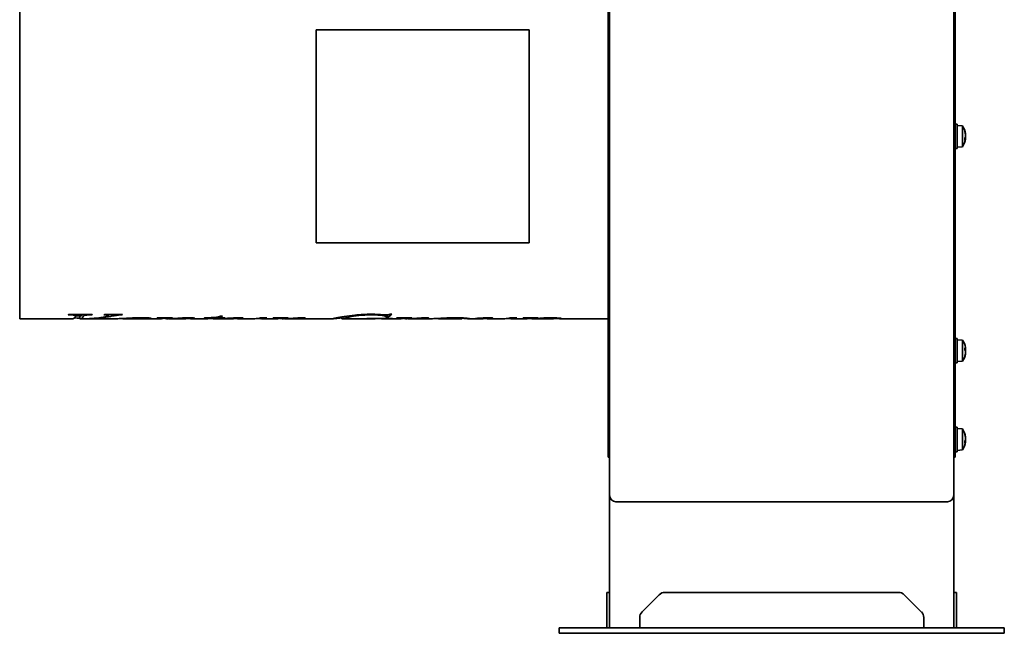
# Model space of a CAD drawing. Header units: millimetres. Extents: x 240 to 600, y 112 to 482.
# Tile 1 of 2: x 240 to 600, y 112 to 337. Entities that reach past the tile are written whole.
import ezdxf

# ---------------------------------------------------------------- set-up
doc = ezdxf.new("R2010")
doc.units = ezdxf.units.MM
doc.header["$LTSCALE"] = 2
doc.layers.add('Krawędzie widoczne(ISO)', color=7, linetype='Continuous', lineweight=35, true_color=0x262659)

msp = doc.modelspace()

# ---------------------------------------------------------------- linework, layer by layer
at = {"layer": 'Krawędzie widoczne(ISO)'}
for p, q in [((455.75, 268.04), (455.75, 460.86)), ((581.75, 460.86), (581.75, 268.04)), ((455.25, 411.37), (455.25, 176.37)), ((582.25, 411.37), (582.25, 176.37)), ((239.75, 360.67), (239.75, 227.07)), ((348.25, 332.87), (348.25, 254.87)), ((426.25, 332.87), (348.25, 332.87)), ((426.25, 254.87), (426.25, 332.87)), ((583.05, 298.37), (582.25, 298.37)), ((583.05, 289.37), (583.05, 298.37)), ((584.9, 297.71), (583.05, 297.87)), ((584.9, 297.71), (584.9, 290.03)), ((585.77, 295.49), (585.77, 295.92)), ((585.77, 292.44), (585.77, 293.25)), ((586.08, 293.15), (585.77, 293.18)), ((586.09, 294.74), (586.03, 294.74)), ((586.08, 294.59), (586.07, 294.59)), ((586.09, 293), (586.08, 293)), ((583.05, 289.37), (582.25, 289.37)), ((584.9, 290.03), (583.05, 289.87)), ((455.75, 162.34), (455.75, 268.04)), ((581.75, 268.04), (581.75, 162.34)), ((348.25, 254.87), (426.25, 254.87)), ((258.07, 228.47), (257.48, 228.47)), ((257.64, 228.59), (266.34, 228.59)), ((262.01, 228.07), (260.3, 228.07)), ((260.32, 228.59), (260.32, 228.14)), ((261.74, 228.07), (261.74, 227.12)), ((263.37, 228.59), (263.37, 228.23)), ((266.16, 228.59), (266.16, 228.47)), ((270.76, 228.59), (277.36, 228.59)), ((272.32, 228.59), (272.32, 228.25)), ((275.94, 228.59), (275.94, 228.41)), ((277.2, 228.59), (277.2, 228.47)), ((277.32, 227.15), (277.32, 227.13)), ((277.41, 227.16), (277.41, 227.09)), ((277.52, 227.16), (277.52, 227.07)), ((285.62, 227.43), (285.62, 227.23)), ((290.21, 227.34), (290.21, 227.29)), ((292.46, 227.38), (292.46, 227.23)), ((293.55, 227.4), (293.55, 227.07)), ((301.24, 227.43), (301.24, 227.21)), ((309.75, 227.3), (307.27, 227.3)), ((309.4, 227.22), (309.4, 227.19)), ((309.75, 227.45), (309.75, 227.3)), ((312.35, 227.77), (312.35, 227.3)), ((314.65, 227.3), (312.35, 227.3)), ((312.68, 227.84), (312.68, 227.4)), ((312.68, 227.4), (314.92, 227.4)), ((313.27, 227.98), (313.99, 227.98)), ((314.65, 227.4), (314.65, 227.3)), ((315.71, 227.2), (315.71, 227.14)), ((318.89, 227.41), (318.89, 227.24)), ((327.81, 227.4), (330.27, 227.4)), ((332.72, 227.35), (332.72, 227.3)), ((334.73, 227.38), (334.73, 227.29)), ((334.96, 227.38), (334.96, 227.25)), ((335.32, 227.39), (335.32, 227.16)), ((335.79, 227.4), (335.79, 227.08)), ((339.42, 227.21), (339.42, 227.14)), ((341.67, 227.38), (341.67, 227.19)), ((343.75, 227.42), (343.75, 227.17)), ((357.68, 227.76), (357.68, 227.07)), ((367.33, 227.13), (366.88, 227.13)), ((367.06, 227.15), (376.2, 227.15)), ((369.54, 227.15), (369.54, 227.11)), ((369.96, 227.15), (369.96, 227.08)), ((374.38, 227.53), (373.79, 227.53)), ((373.93, 228.47), (373.93, 227.77)), ((374.38, 228.48), (374.38, 227.53)), ((375.42, 228.7), (376.02, 228.7)), ((376.03, 227.15), (376.03, 227.13)), ((377.96, 227.35), (377.96, 227.3)), ((379.97, 227.38), (379.97, 227.29)), ((380.2, 227.38), (380.2, 227.25)), ((380.56, 227.39), (380.56, 227.16)), ((381.03, 227.4), (381.03, 227.08)), ((384.66, 227.21), (384.66, 227.14)), ((386.91, 227.38), (386.91, 227.19)), ((388.99, 227.42), (388.99, 227.17)), ((401.75, 227.39), (401.75, 227.14)), ((407.15, 227.2), (407.15, 227.14)), ((410.33, 227.41), (410.33, 227.24)), ((419.24, 227.4), (421.71, 227.4)), ((424.08, 227.35), (424.08, 227.3)), ((426.41, 227.39), (426.41, 227.24)), ((428.54, 227.42), (428.54, 227.15)), ((435.35, 227.42), (435.35, 227.13)), ((259.19, 227.07), (239.75, 227.07)), ((263.71, 227.07), (262.01, 227.07)), ((275.33, 227.07), (265, 227.07)), ((281.15, 227.07), (277.74, 227.07)), ((291.22, 227.07), (283.91, 227.07)), ((293.79, 227.07), (293.65, 227.07)), ((300.02, 227.07), (294.88, 227.07)), ((308.06, 227.07), (302.55, 227.07)), ((317.44, 227.07), (310.63, 227.07)), ((325.31, 227.07), (320.04, 227.07)), ((325.9, 227.08), (325.9, 227.07)), ((333.76, 227.07), (328.28, 227.07)), ((336.34, 227.07), (336.05, 227.07)), ((354.45, 227.07), (337.14, 227.07)), ((369.76, 227.07), (357.7, 227.07)), ((379, 227.07), (372.67, 227.07)), ((381.58, 227.07), (381.29, 227.07)), ((390.55, 227.07), (382.38, 227.07)), ((401.37, 227.07), (393.4, 227.07)), ((408.88, 227.07), (404.21, 227.07)), ((416.75, 227.07), (411.48, 227.07)), ((417.34, 227.08), (417.34, 227.07)), ((425.16, 227.07), (419.71, 227.07)), ((434.92, 227.07), (427.67, 227.07)), ((455.25, 227.07), (437.55, 227.07)), ((583.05, 219.88), (582.25, 219.88)), ((583.05, 210.88), (583.05, 219.88)), ((584.9, 219.22), (583.05, 219.38)), ((584.9, 219.22), (584.9, 211.54)), ((585.77, 215.49), (585.77, 216.4)), ((586.08, 215.93), (585.77, 215.91)), ((586, 215.88), (585.77, 215.86)), ((585.77, 213.24), (585.77, 213.47)), ((586.09, 216.22), (586.07, 216.21)), ((586.09, 214.55), (586.07, 214.55)), ((583.05, 210.88), (582.25, 210.88)), ((584.9, 211.54), (583.05, 211.38)), ((583.05, 187.37), (582.25, 187.37)), ((583.05, 178.37), (583.05, 187.37)), ((584.9, 186.71), (583.05, 186.87)), ((584.9, 186.71), (584.9, 179.03)), ((585.77, 184.49), (585.77, 184.92)), ((585.77, 181.44), (585.77, 182.25)), ((586.08, 182.15), (585.77, 182.18)), ((586.09, 183.74), (586.03, 183.74)), ((586.08, 183.59), (586.07, 183.59)), ((586.09, 182), (586.08, 182)), ((583.05, 178.37), (582.25, 178.37)), ((584.9, 179.03), (583.05, 178.87)), ((455.25, 176.37), (455.75, 176.37)), ((582.25, 176.37), (581.75, 176.37)), ((455.75, 162.34), (455.75, 113.87)), ((581.75, 113.87), (581.75, 162.34)), ((579.45, 160.04), (458.05, 160.04)), ((454.75, 125.99), (454.75, 126.87)), ((455.75, 126.87), (454.75, 126.87)), ((561.51, 126.87), (475.99, 126.87)), ((582.75, 126.87), (581.75, 126.87)), ((582.75, 126.87), (582.75, 125.99)), ((454.75, 125.99), (454.75, 119.75)), ((467.63, 119.75), (473.87, 125.99)), ((563.63, 125.99), (569.87, 119.75)), ((582.75, 119.75), (582.75, 125.99)), ((454.75, 117.63), (454.75, 119.75)), ((582.75, 119.75), (582.75, 117.63)), ((454.75, 117.63), (454.75, 115.87)), ((454.75, 113.87), (454.75, 115.87)), ((466.75, 117.63), (466.75, 115.87)), ((466.75, 115.87), (466.75, 113.87)), ((570.75, 117.63), (570.75, 115.87)), ((570.75, 113.87), (570.75, 115.87)), ((582.75, 117.63), (582.75, 115.87)), ((582.75, 115.87), (582.75, 113.87)), ((437.25, 113.87), (441.25, 113.87)), ((437.25, 111.87), (437.25, 113.87)), ((441.25, 111.87), (437.25, 111.87)), ((596.25, 113.87), (441.25, 113.87)), ((441.25, 111.87), (596.25, 111.87)), ((596.25, 113.87), (600.25, 113.87)), ((600.25, 111.87), (596.25, 111.87)), ((600.25, 111.87), (600.25, 113.87))]:
    msp.add_line(p, q, dxfattribs=at)
for centre, radius, start, end in [((579.65, 293.87), 6.5, 7.7454, 36.1956), ((579.65, 293.87), 6.5, 323.8044, 352.2546), ((579.65, 215.38), 6.5, 10.5706, 36.1956), ((579.65, 215.38), 6.5, 323.8044, 349.4294), ((579.65, 182.87), 6.5, 7.7454, 36.1956), ((579.65, 182.87), 6.5, 323.8044, 352.2546), ((458.05, 162.34), 2.3, 180, 270), ((579.45, 162.34), 2.3, 270, 0), ((475.99, 123.87), 3, 90, 135), ((561.51, 123.87), 3, 45, 90), ((469.75, 117.63), 3, 135, 180), ((567.75, 117.63), 3, 0, 45)]:
    msp.add_arc(centre, radius, start, end, dxfattribs=at)
for centre, major_axis, ratio, start_param, end_param in [((585.57, 295.92), (0.201, 0.046), 0.941579, 6.06994, 6.416902), ((579.69, 293.73), (6.26, 1.69), 0.94268, 6.202886, 6.381033), ((579.69, 294.15), (6.42, -0.88), 0.766293, 0.273977, 0.452124), ((579.69, 293.45), (6.46, 0.6), 0.322116, 5.905826, 6.083973), ((579.69, 294.21), (6.44, -0.73), 0.636553, 6.007872, 6.186019), ((585.57, 292.45), (-0.206, 0.022), 0.634934, 2.864011, 3.210973), ((581.19, 291.25), (4.94, 2.9), 0.158613, 0.068053, 0.13959), ((581.19, 296.36), (4.87, -3.01), 0.308452, 0.34926, 0.420798), ((581.19, 293.38), (1.73, 5.46), 0.851376, 4.836584, 4.908122), ((581.19, 294.82), (3.01, -4.87), 0.809232, 0.686976, 0.758513), ((586.41, 293.33), (-0.456, 0.261), 0.078894, 5.550044, 5.73991), ((586.41, 294.41), (-0.456, -0.261), 0.078894, 0.576109, 0.733141), ((581.19, 291.38), (4.87, 3.01), 0.308452, 5.883601, 5.933925), ((581.19, 294.36), (1.73, -5.46), 0.851377, 1.375064, 1.375249), ((586.41, 294.89), (-0.455, 0.07), 0.552087, 0.858311, 0.862635), ((586.41, 293.8), (0.455, 0.254), 0.156282, 2.276472, 2.301332), ((586.41, 292.72), (0.452, -0.127), 0.504105, 2.504165, 2.523826), ((585.57, 216.38), (0.206, 0.02), 0.437592, 6.241487, 6.58845), ((579.69, 214.98), (6.45, 0.63), 0.438805, 0.126703, 0.30485), ((581.19, 213.87), (-4.01, -4.09), 0.71417, 2.672631, 2.744169), ((581.19, 216.47), (-3.31, 4.67), 0.790322, 4.142667, 4.214204), ((579.69, 215.34), (-4.7, -4.47), 0.991961, 2.555285, 2.569986), ((579.69, 215.82), (6.46, -0.57), 0.09174, 0.1775, 0.355647), ((579.69, 215.18), (6.36, 1.26), 0.894346, 5.759797, 5.937944), ((579.69, 215.42), (-4.7, 4.47), 0.991961, 3.549754, 3.727901), ((585.57, 213.24), (-0.185, 0.091), 0.994286, 3.247631, 3.594593), ((586.41, 215.72), (-0.453, 0.235), 0.25879, 0.431902, 0.911905), ((586.41, 216.15), (0.455, 0.25), 0.180909, 3.530586, 3.820662), ((581.19, 213.18), (4.69, 3.28), 0.489858, 5.720327, 5.791864), ((581.19, 217.81), (4.84, -3.06), 0.354105, 6.271099, 6.342637), ((579.69, 214.94), (6.46, 0.57), 0.09174, 6.090984, 6.105685), ((581.19, 217.58), (4.69, -3.28), 0.489858, 0.491321, 0.52583), ((586.41, 214.61), (0.455, -0.25), 0.180909, 2.462523, 2.562271), ((586.41, 216.48), (-0.451, -0.183), 0.415527, 0.57352, 0.611148), ((581.19, 214.29), (-3.31, -4.67), 0.790322, 2.1291, 2.140519), ((586.41, 214.52), (0.452, 0.143), 0.484667, 2.211463, 2.221471), ((585.57, 184.92), (0.201, 0.046), 0.941579, 6.06994, 6.416902), ((579.69, 182.73), (6.26, 1.69), 0.94268, 6.202886, 6.381033), ((579.69, 183.15), (6.42, -0.88), 0.766293, 0.273977, 0.452124), ((579.69, 182.45), (6.46, 0.6), 0.322116, 5.905826, 6.083973), ((579.69, 183.21), (6.44, -0.73), 0.636553, 6.007872, 6.186019), ((585.57, 181.45), (-0.206, 0.022), 0.634934, 2.864011, 3.210973), ((581.19, 180.25), (4.94, 2.9), 0.158613, 0.068053, 0.13959), ((581.19, 185.36), (4.87, -3.01), 0.308452, 0.34926, 0.420798), ((581.19, 182.38), (1.73, 5.46), 0.851376, 4.836584, 4.908122), ((581.19, 183.82), (3.01, -4.87), 0.809232, 0.686976, 0.758513), ((586.41, 182.33), (-0.456, 0.261), 0.078894, 5.550044, 5.73991), ((586.41, 183.41), (-0.456, -0.261), 0.078894, 0.576109, 0.733141), ((581.19, 180.38), (4.87, 3.01), 0.308452, 5.883601, 5.933925), ((581.19, 183.36), (1.73, -5.46), 0.851376, 1.375064, 1.375249), ((586.41, 183.89), (-0.455, 0.07), 0.552087, 0.858311, 0.862635), ((586.41, 182.8), (0.455, 0.254), 0.156282, 2.276472, 2.301332), ((586.41, 181.72), (0.452, -0.127), 0.504105, 2.504165, 2.523826)]:
    msp.add_ellipse(centre, major_axis=major_axis, ratio=ratio, start_param=start_param, end_param=end_param, dxfattribs=at)
for points, knots in [([(586.09, 294.75), (586.09, 294.75), (586.09, 294.75), (586.09, 294.76), (586.08, 294.78), (586.08, 294.83), (586.07, 294.86), (586.06, 294.91), (586.06, 294.92), (586.06, 294.94)], [-0.14056047, -0.14056047, -0.14056047, -0.14056047, -0.13573428, -0.13573428, -0.12469501, -0.12469501, -0.11365575, -0.11365575, -0.10828626, -0.10828626, -0.10828626, -0.10828626]), ([(586.06, 294.64), (586.06, 294.61), (586.07, 294.58), (586.08, 294.5), (586.08, 294.46), (586.09, 294.39), (586.09, 294.35), (586.09, 294.28), (586.09, 294.25), (586.09, 294.21), (586.08, 294.2), (586.08, 294.19)], [0, 0, 0, 0, 0.01116716, 0.01116716, 0.02233431, 0.02233431, 0.03329353, 0.03329353, 0.04425275, 0.04425275, 0.04996652, 0.04996652, 0.04996652, 0.04996652]), ([(586.08, 294.05), (586.08, 294.05), (586.08, 294.04), (586.09, 294.01), (586.09, 293.97), (586.09, 293.9), (586.09, 293.86), (586.09, 293.79), (586.08, 293.75), (586.08, 293.69), (586.07, 293.66), (586.06, 293.64), (586.06, 293.63), (586.06, 293.62)], [-0.15827539, -0.15827539, -0.15827539, -0.15827539, -0.15764996, -0.15764996, -0.14669212, -0.14669212, -0.13573428, -0.13573428, -0.12469501, -0.12469501, -0.11365575, -0.11365575, -0.10828626, -0.10828626, -0.10828626, -0.10828626]), ([(586.06, 293.09), (586.06, 293.11), (586.07, 293.13), (586.08, 293.15), (586.08, 293.15), (586.09, 293.15), (586.09, 293.13), (586.09, 293.1), (586.09, 293.07), (586.09, 293.03), (586.08, 293.01), (586.08, 293)], [-0.1800581, -0.1800581, -0.1800581, -0.1800581, -0.16889095, -0.16889095, -0.15772379, -0.15772379, -0.14676457, -0.14676457, -0.13580535, -0.13580535, -0.13009158, -0.13009158, -0.13009158, -0.13009158]), ([(586.07, 293.15), (586.07, 293.17), (586.07, 293.18), (586.08, 293.24), (586.08, 293.28), (586.09, 293.35), (586.09, 293.39), (586.09, 293.46), (586.09, 293.49), (586.09, 293.52), (586.08, 293.54), (586.08, 293.55)], [-0.17386961, -0.17386961, -0.17386961, -0.17386961, -0.1688907, -0.1688907, -0.15772354, -0.15772354, -0.14676432, -0.14676432, -0.1358051, -0.1358051, -0.13009133, -0.13009133, -0.13009133, -0.13009133]), ([(586.08, 294.59), (586.08, 294.59), (586.09, 294.59), (586.09, 294.59), (586.09, 294.6), (586.09, 294.64), (586.09, 294.67), (586.09, 294.71), (586.08, 294.73), (586.08, 294.74)], [-0.16045715, -0.16045715, -0.16045715, -0.16045715, -0.15772379, -0.15772379, -0.14676457, -0.14676457, -0.13580535, -0.13580535, -0.13009158, -0.13009158, -0.13009158, -0.13009158]), ([(586.08, 293.69), (586.08, 293.69), (586.08, 293.7), (586.09, 293.73), (586.09, 293.77), (586.09, 293.83), (586.09, 293.85), (586.09, 293.87)], [-0.15827557, -0.15827557, -0.15827557, -0.15827557, -0.15765014, -0.15765014, -0.1466923, -0.1466923, -0.14056065, -0.14056065, -0.14056065, -0.14056065]), ([(586.08, 292.96), (586.08, 292.96), (586.08, 292.96), (586.09, 292.98), (586.09, 292.99), (586.09, 293), (586.09, 293), (586.09, 292.99)], [-0.15827539, -0.15827539, -0.15827539, -0.15827539, -0.15764996, -0.15764996, -0.14669212, -0.14669212, -0.14056047, -0.14056047, -0.14056047, -0.14056047]), ([(260.32, 228.14), (260.32, 228.23), (260.14, 228.31), (259.78, 228.37), (259.42, 228.44), (258.85, 228.47), (258.07, 228.47)], [0, 0, 0, 0, 1, 1, 1, 2, 2, 2, 2]), ([(266.16, 228.47), (265.21, 228.47), (264.57, 228.45), (264.22, 228.41), (263.87, 228.37), (263.59, 228.31), (263.37, 228.23)], [0, 0, 0, 0, 1, 1, 1, 2, 2, 2, 2]), ([(272.32, 228.25), (272.32, 228.3), (272.2, 228.35), (271.96, 228.39), (271.71, 228.43), (271.25, 228.46), (270.56, 228.47)], [0, 0, 0, 0, 1, 1, 1, 2, 2, 2, 2]), ([(275.94, 228.41), (275.34, 228.35), (274.74, 228.27), (274.16, 228.17), (273.57, 228.06), (272.64, 227.85), (271.35, 227.63)], [0, 0, 0, 0, 1, 1, 1, 2, 2, 2, 2]), ([(275.33, 227.07), (275.55, 227.07), (275.83, 227.08), (276.15, 227.09), (277.15, 227.13), (278.4, 227.22), (279.9, 227.3), (281.4, 227.38), (282.95, 227.43), (284.55, 227.43)], [0.670472, 0.670472, 0.670472, 0.670472, 1, 1, 1, 2, 2, 2, 3, 3, 3, 3]), ([(283.94, 227.35), (282.8, 227.35), (281.59, 227.29), (280.32, 227.22), (279.05, 227.14), (278.12, 227.05), (277.52, 227.07)], [0, 0, 0, 0, 1, 1, 1, 2, 2, 2, 2]), ([(281.53, 227.07), (282.89, 227.07), (283.92, 227.08), (284.6, 227.11), (285.28, 227.14), (285.62, 227.18), (285.62, 227.23)], [0, 0, 0, 0, 1, 1, 1, 2, 2, 2, 2]), ([(285.62, 227.23), (285.62, 227.26), (285.48, 227.29), (285.18, 227.32), (284.89, 227.34), (284.47, 227.35), (283.94, 227.35)], [0, 0, 0, 0, 1, 1, 1, 2, 2, 2, 2]), ([(284.55, 227.43), (285.7, 227.43), (286.55, 227.41), (287.1, 227.36), (287.65, 227.32), (287.93, 227.27), (287.93, 227.23)], [0, 0, 0, 0, 1, 1, 1, 2, 2, 2, 2]), ([(292.46, 227.23), (292.46, 227.25), (292.36, 227.26), (292.17, 227.28), (291.98, 227.29), (291.74, 227.3), (291.47, 227.3)], [0, 0, 0, 0, 1, 1, 1, 2, 2, 2, 2]), ([(293.79, 227.07), (295.83, 227.07), (297.41, 227.23), (298.51, 227.3), (299.66, 227.38), (300.77, 227.43), (301.84, 227.43)], [0.037632, 0.037632, 0.037632, 0.037632, 1, 1, 1, 2, 2, 2, 2]), ([(299.27, 227.23), (298.4, 227.2), (297.51, 227.15), (296.57, 227.11), (295.87, 227.08), (295.13, 227.06), (294.37, 227.07)], [0, 0, 0, 0, 1, 1, 1, 1.753854, 1.753854, 1.753854, 1.753854]), ([(301.24, 227.21), (301.24, 227.22), (301.17, 227.24), (301.01, 227.25), (300.85, 227.26), (300.67, 227.26), (300.45, 227.26)], [0, 0, 0, 0, 1, 1, 1, 2, 2, 2, 2]), ([(301.84, 227.43), (302.41, 227.43), (302.89, 227.41), (303.27, 227.38), (303.64, 227.34), (303.83, 227.29), (303.83, 227.25)], [0, 0, 0, 0, 1, 1, 1, 2, 2, 2, 2]), ([(307.43, 227.36), (308.63, 227.39), (309.64, 227.44), (310.46, 227.51), (311.29, 227.58), (312.23, 227.72), (313.27, 227.98)], [0, 0, 0, 0, 1, 1, 1, 2, 2, 2, 2]), ([(318.37, 227.27), (318.1, 227.27), (317.83, 227.27), (317.56, 227.25), (317.29, 227.24), (316.67, 227.19), (315.71, 227.14)], [0, 0, 0, 0, 1, 1, 1, 2, 2, 2, 2]), ([(318.89, 227.24), (318.89, 227.25), (318.84, 227.25), (318.73, 227.26), (318.62, 227.27), (318.51, 227.27), (318.37, 227.27)], [0, 0, 0, 0, 1, 1, 1, 2, 2, 2, 2]), ([(320.1, 227.43), (320.53, 227.43), (320.88, 227.42), (321.16, 227.39), (321.43, 227.36), (321.57, 227.32), (321.57, 227.29)], [0, 0, 0, 0, 1, 1, 1, 2, 2, 2, 2]), ([(325.31, 227.07), (325.34, 227.07), (325.36, 227.07), (325.38, 227.07), (326.03, 227.07), (326.71, 227.09), (327.43, 227.28)], [2.963983, 2.963983, 2.963983, 2.963983, 3, 3, 3, 4, 4, 4, 4]), ([(342.64, 227.14), (342.39, 227.14), (342.17, 227.14), (342, 227.15), (341.83, 227.16), (341.72, 227.17), (341.67, 227.19)], [0, 0, 0, 0, 1, 1, 1, 2, 2, 2, 2]), ([(343.14, 227.43), (343.5, 227.43), (343.79, 227.42), (344, 227.4), (344.2, 227.38), (344.31, 227.35), (344.31, 227.32)], [0, 0, 0, 0, 1, 1, 1, 2, 2, 2, 2]), ([(354.41, 227.07), (354.41, 227.1), (354.81, 227.2), (355.61, 227.36), (356.4, 227.52), (357.4, 227.72), (358.6, 227.91), (359.8, 228.1), (361.1, 228.27), (362.5, 228.41)], [0, 0, 0, 0, 1, 1, 1, 2, 2, 2, 3, 3, 3, 3]), ([(357.68, 227.36), (356.72, 227.29), (355.97, 227.22), (355.44, 227.16), (354.76, 227.08), (354.41, 227.06), (354.41, 227.07)], [1.235245, 1.235245, 1.235245, 1.235245, 2, 2, 2, 3, 3, 3, 3]), ([(373.93, 227.77), (373.93, 227.92), (373.46, 228.08), (372.51, 228.23), (371.56, 228.38), (370.26, 228.47), (368.59, 228.47)], [0, 0, 0, 0, 1, 1, 1, 2, 2, 2, 2]), ([(376.03, 227.13), (375.19, 227.12), (374.59, 227.12), (374.21, 227.11), (373.83, 227.11), (373.51, 227.1), (373.23, 227.09)], [0, 0, 0, 0, 1, 1, 1, 2, 2, 2, 2]), ([(374, 228.47), (374.27, 228.47), (374.49, 228.48), (374.69, 228.51), (374.88, 228.54), (375.12, 228.6), (375.42, 228.7)], [0, 0, 0, 0, 1, 1, 1, 2, 2, 2, 2]), ([(387.88, 227.14), (387.63, 227.14), (387.41, 227.14), (387.24, 227.15), (387.07, 227.16), (386.96, 227.17), (386.91, 227.19)], [0, 0, 0, 0, 1, 1, 1, 2, 2, 2, 2]), ([(388.38, 227.43), (388.74, 227.43), (389.03, 227.42), (389.24, 227.4), (389.44, 227.38), (389.55, 227.35), (389.55, 227.32)], [0, 0, 0, 0, 1, 1, 1, 2, 2, 2, 2]), ([(390.55, 227.07), (390.77, 227.07), (391.05, 227.08), (391.39, 227.09), (392.31, 227.14), (393.53, 227.23), (395.06, 227.3), (396.59, 227.38), (398.06, 227.43), (399.49, 227.43)], [0.625205, 0.625205, 0.625205, 0.625205, 1, 1, 1, 2, 2, 2, 3, 3, 3, 3]), ([(399.09, 227.35), (397.5, 227.35), (396.03, 227.22), (394.69, 227.13), (393.44, 227.04), (392.77, 227.05), (392.69, 227.17)], [0, 0, 0, 0, 1, 1, 1, 1.934074, 1.934074, 1.934074, 1.934074]), ([(401.75, 227.14), (401.75, 227.18), (401.51, 227.24), (401.02, 227.28), (400.53, 227.33), (399.88, 227.35), (399.09, 227.35)], [0, 0, 0, 0, 1, 1, 1, 2, 2, 2, 2]), ([(399.49, 227.43), (400.93, 227.43), (402.11, 227.38), (403.03, 227.3), (403.95, 227.22), (404.41, 227.14), (404.41, 227.1)], [0, 0, 0, 0, 1, 1, 1, 2, 2, 2, 2]), ([(404.41, 227.1), (404.41, 227.05), (403.98, 227.06), (403.12, 227.13), (402.73, 227.16), (402.28, 227.2), (401.75, 227.25)], [0, 0, 0, 0, 1, 1, 1, 1.44928, 1.44928, 1.44928, 1.44928]), ([(409.81, 227.27), (409.53, 227.27), (409.26, 227.27), (408.99, 227.25), (408.72, 227.24), (408.1, 227.19), (407.15, 227.14)], [0, 0, 0, 0, 1, 1, 1, 2, 2, 2, 2]), ([(410.33, 227.24), (410.33, 227.25), (410.27, 227.25), (410.17, 227.26), (410.06, 227.27), (409.94, 227.27), (409.81, 227.27)], [0, 0, 0, 0, 1, 1, 1, 2, 2, 2, 2]), ([(411.53, 227.43), (411.96, 227.43), (412.32, 227.42), (412.59, 227.39), (412.87, 227.36), (413.01, 227.32), (413.01, 227.29)], [0, 0, 0, 0, 1, 1, 1, 2, 2, 2, 2]), ([(416.75, 227.07), (416.77, 227.07), (416.79, 227.07), (416.82, 227.07), (417.46, 227.07), (418.15, 227.09), (418.87, 227.28)], [2.963983, 2.963983, 2.963983, 2.963983, 3, 3, 3, 4, 4, 4, 4]), ([(426.41, 227.24), (426.41, 227.26), (426.33, 227.27), (426.16, 227.29), (425.99, 227.3), (425.74, 227.31), (425.39, 227.31)], [0, 0, 0, 0, 1, 1, 1, 2, 2, 2, 2]), ([(433.33, 227.3), (432.15, 227.3), (430.97, 227.24), (429.81, 227.16), (428.65, 227.09), (427.8, 227.05), (427.28, 227.08)], [0, 0, 0, 0, 1, 1, 1, 2, 2, 2, 2]), ([(428.54, 227.15), (429.71, 227.22), (430.76, 227.3), (431.68, 227.35), (432.6, 227.4), (433.55, 227.43), (434.52, 227.43)], [0, 0, 0, 0, 1, 1, 1, 2, 2, 2, 2]), ([(435.35, 227.13), (435.35, 227.17), (435.15, 227.21), (434.75, 227.25), (434.34, 227.28), (433.87, 227.3), (433.33, 227.3)], [0, 0, 0, 0, 1, 1, 1, 2, 2, 2, 2]), ([(434.52, 227.43), (435.48, 227.43), (436.3, 227.39), (436.98, 227.33), (437.67, 227.26), (438.01, 227.18), (438.01, 227.13)], [0, 0, 0, 0, 1, 1, 1, 2, 2, 2, 2]), ([(586.06, 216.48), (586.06, 216.44), (586.07, 216.41), (586.08, 216.34), (586.08, 216.31), (586.09, 216.26), (586.09, 216.24), (586.09, 216.22), (586.09, 216.21), (586.09, 216.22), (586.08, 216.22), (586.08, 216.23)], [-0.1800581, -0.1800581, -0.1800581, -0.1800581, -0.16889095, -0.16889095, -0.15772379, -0.15772379, -0.14676457, -0.14676457, -0.13580535, -0.13580535, -0.13009158, -0.13009158, -0.13009158, -0.13009158]), ([(586.08, 216.15), (586.08, 216.15), (586.08, 216.15), (586.09, 216.11), (586.09, 216.08), (586.09, 216.02), (586.09, 215.99), (586.09, 215.95), (586.08, 215.94), (586.08, 215.93), (586.07, 215.93), (586.06, 215.95), (586.06, 215.95), (586.06, 215.96)], [-0.15827539, -0.15827539, -0.15827539, -0.15827539, -0.15764996, -0.15764996, -0.14669212, -0.14669212, -0.13573428, -0.13573428, -0.12469501, -0.12469501, -0.11365575, -0.11365575, -0.10828626, -0.10828626, -0.10828626, -0.10828626]), ([(586.06, 215.39), (586.06, 215.39), (586.07, 215.41), (586.08, 215.44), (586.08, 215.47), (586.09, 215.53), (586.09, 215.56), (586.09, 215.64), (586.09, 215.67), (586.09, 215.73), (586.08, 215.75), (586.08, 215.77)], [-0.18005785, -0.18005785, -0.18005785, -0.18005785, -0.1688907, -0.1688907, -0.15772354, -0.15772354, -0.14676432, -0.14676432, -0.1358051, -0.1358051, -0.13009133, -0.13009133, -0.13009133, -0.13009133]), ([(586.06, 215.37), (586.06, 215.37), (586.07, 215.36), (586.08, 215.32), (586.08, 215.29), (586.09, 215.24), (586.09, 215.2), (586.09, 215.13), (586.09, 215.09), (586.09, 215.03), (586.08, 215.01), (586.08, 214.99)], [0, 0, 0, 0, 0.01116716, 0.01116716, 0.02233431, 0.02233431, 0.03329353, 0.03329353, 0.04425275, 0.04425275, 0.04996652, 0.04996652, 0.04996652, 0.04996652]), ([(586.08, 214.86), (586.08, 214.86), (586.08, 214.86), (586.09, 214.85), (586.09, 214.83), (586.09, 214.78), (586.09, 214.75), (586.09, 214.69), (586.08, 214.65), (586.08, 214.57), (586.07, 214.53), (586.06, 214.48), (586.06, 214.46), (586.06, 214.45)], [-0.15827539, -0.15827539, -0.15827539, -0.15827539, -0.15764996, -0.15764996, -0.14669212, -0.14669212, -0.13573428, -0.13573428, -0.12469501, -0.12469501, -0.11365575, -0.11365575, -0.10828626, -0.10828626, -0.10828626, -0.10828626]), ([(586.06, 214.28), (586.06, 214.32), (586.07, 214.36), (586.08, 214.43), (586.08, 214.46), (586.09, 214.5), (586.09, 214.52), (586.09, 214.54), (586.09, 214.55), (586.09, 214.55)], [-0.1800581, -0.1800581, -0.1800581, -0.1800581, -0.16889095, -0.16889095, -0.15772379, -0.15772379, -0.14676457, -0.14676457, -0.13846065, -0.13846065, -0.13846065, -0.13846065]), ([(586.08, 215.9), (586.08, 215.9), (586.08, 215.9), (586.09, 215.91), (586.09, 215.93), (586.09, 215.97), (586.09, 215.98), (586.09, 216)], [-0.15827557, -0.15827557, -0.15827557, -0.15827557, -0.15765014, -0.15765014, -0.1466923, -0.1466923, -0.14056065, -0.14056065, -0.14056065, -0.14056065]), ([(586.08, 214.61), (586.08, 214.61), (586.08, 214.61), (586.09, 214.65), (586.09, 214.69), (586.09, 214.73), (586.09, 214.75), (586.09, 214.76)], [-0.15827539, -0.15827539, -0.15827539, -0.15827539, -0.15764996, -0.15764996, -0.14669212, -0.14669212, -0.14056047, -0.14056047, -0.14056047, -0.14056047]), ([(586.09, 183.75), (586.09, 183.75), (586.09, 183.75), (586.09, 183.76), (586.08, 183.78), (586.08, 183.83), (586.07, 183.86), (586.06, 183.91), (586.06, 183.92), (586.06, 183.94)], [-0.14056065, -0.14056065, -0.14056065, -0.14056065, -0.13573446, -0.13573446, -0.12469519, -0.12469519, -0.11365593, -0.11365593, -0.10828644, -0.10828644, -0.10828644, -0.10828644]), ([(586.06, 183.64), (586.06, 183.61), (586.07, 183.58), (586.08, 183.5), (586.08, 183.46), (586.09, 183.39), (586.09, 183.35), (586.09, 183.28), (586.09, 183.25), (586.09, 183.21), (586.08, 183.2), (586.08, 183.19)], [-0.1800581, -0.1800581, -0.1800581, -0.1800581, -0.16889095, -0.16889095, -0.15772379, -0.15772379, -0.14676457, -0.14676457, -0.13580535, -0.13580535, -0.13009158, -0.13009158, -0.13009158, -0.13009158]), ([(586.08, 183.05), (586.08, 183.05), (586.08, 183.04), (586.09, 183.01), (586.09, 182.97), (586.09, 182.9), (586.09, 182.86), (586.09, 182.79), (586.08, 182.75), (586.08, 182.69), (586.07, 182.66), (586.06, 182.64), (586.06, 182.63), (586.06, 182.62)], [-0.15827539, -0.15827539, -0.15827539, -0.15827539, -0.15764996, -0.15764996, -0.14669212, -0.14669212, -0.13573428, -0.13573428, -0.12469501, -0.12469501, -0.11365575, -0.11365575, -0.10828626, -0.10828626, -0.10828626, -0.10828626]), ([(586.06, 182.09), (586.06, 182.11), (586.07, 182.13), (586.08, 182.15), (586.08, 182.15), (586.09, 182.15), (586.09, 182.13), (586.09, 182.1), (586.09, 182.07), (586.09, 182.03), (586.08, 182.01), (586.08, 182)], [0, 0, 0, 0, 0.01116716, 0.01116716, 0.02233431, 0.02233431, 0.03329353, 0.03329353, 0.04425275, 0.04425275, 0.04996652, 0.04996652, 0.04996652, 0.04996652]), ([(586.07, 182.15), (586.07, 182.17), (586.07, 182.18), (586.08, 182.24), (586.08, 182.28), (586.09, 182.35), (586.09, 182.39), (586.09, 182.46), (586.09, 182.49), (586.09, 182.52), (586.08, 182.54), (586.08, 182.55)], [-0.17386986, -0.17386986, -0.17386986, -0.17386986, -0.16889095, -0.16889095, -0.15772379, -0.15772379, -0.14676457, -0.14676457, -0.13580535, -0.13580535, -0.13009158, -0.13009158, -0.13009158, -0.13009158]), ([(586.08, 183.59), (586.08, 183.59), (586.09, 183.59), (586.09, 183.59), (586.09, 183.6), (586.09, 183.64), (586.09, 183.67), (586.09, 183.71), (586.08, 183.73), (586.08, 183.74)], [-0.1604569, -0.1604569, -0.1604569, -0.1604569, -0.15772354, -0.15772354, -0.14676432, -0.14676432, -0.1358051, -0.1358051, -0.13009133, -0.13009133, -0.13009133, -0.13009133]), ([(586.08, 182.69), (586.08, 182.69), (586.08, 182.7), (586.09, 182.73), (586.09, 182.77), (586.09, 182.83), (586.09, 182.85), (586.09, 182.87)], [-0.15827539, -0.15827539, -0.15827539, -0.15827539, -0.15764996, -0.15764996, -0.14669212, -0.14669212, -0.14056047, -0.14056047, -0.14056047, -0.14056047]), ([(586.08, 181.96), (586.08, 181.96), (586.08, 181.96), (586.09, 181.98), (586.09, 181.99), (586.09, 182), (586.09, 182), (586.09, 181.99)], [-0.15827539, -0.15827539, -0.15827539, -0.15827539, -0.15764996, -0.15764996, -0.14669212, -0.14669212, -0.14056047, -0.14056047, -0.14056047, -0.14056047])]:
    msp.add_open_spline(points, degree=3, knots=knots, dxfattribs=at)
for points in [[(257.48, 228.47), (257.53, 228.51), (257.59, 228.55), (257.64, 228.59)], [(259.19, 227.07), (259.52, 227.07), (259.86, 227.33), (260.19, 227.83)], [(261.74, 227.22), (261.12, 227.27), (260.5, 227.35), (259.88, 227.43)], [(260.19, 227.83), (260.28, 227.97), (260.32, 228.09), (260.32, 228.14)], [(263.05, 227.88), (262.61, 227.2), (262.18, 226.95), (261.74, 227.12)], [(262.85, 228.59), (262.57, 228.25), (262.29, 228.07), (262.01, 228.07)], [(263.37, 228.23), (263.27, 228.18), (263.16, 228.06), (263.05, 227.88)], [(263.71, 227.07), (265.91, 227.07), (268.12, 227.27), (270.33, 227.68)], [(271.35, 227.63), (269.02, 227.22), (266.69, 227.03), (264.35, 227.08)], [(266.34, 228.59), (266.28, 228.55), (266.22, 228.51), (266.16, 228.47)], [(270.33, 227.68), (271.26, 227.85), (271.85, 228), (272.09, 228.09)], [(270.56, 228.47), (270.63, 228.51), (270.69, 228.55), (270.76, 228.59)], [(272.09, 228.09), (272.25, 228.15), (272.32, 228.2), (272.32, 228.25)], [(277.2, 228.47), (276.67, 228.46), (276.25, 228.44), (275.94, 228.41)], [(277.36, 228.59), (277.3, 228.55), (277.25, 228.51), (277.2, 228.47)], [(277.41, 227.09), (277.35, 227.1), (277.32, 227.12), (277.32, 227.13)], [(287.93, 227.23), (287.93, 227.17), (287.56, 227.13), (286.83, 227.1)], [(290.06, 227.34), (291.93, 227.37), (293.79, 227.4), (295.65, 227.43)], [(290.21, 227.29), (290.16, 227.3), (290.11, 227.32), (290.06, 227.34)], [(290.8, 227.29), (290.6, 227.29), (290.41, 227.29), (290.21, 227.29)], [(291.47, 227.3), (291.35, 227.3), (291.12, 227.3), (290.8, 227.29)], [(291.22, 227.07), (291.46, 227.07), (291.7, 227.08), (291.93, 227.12)], [(291.93, 227.12), (292.28, 227.16), (292.46, 227.21), (292.46, 227.23)], [(293.55, 227.1), (293.12, 227.13), (292.75, 227.16), (292.43, 227.22)], [(295.65, 227.43), (294.95, 227.18), (294.25, 227.06), (293.55, 227.07)], [(300.45, 227.26), (300.13, 227.26), (299.73, 227.25), (299.27, 227.23)], [(300.83, 227.11), (301.11, 227.14), (301.24, 227.18), (301.24, 227.21)], [(303.31, 227.11), (302.62, 227.04), (301.92, 227.06), (301.22, 227.19)], [(303.83, 227.25), (303.83, 227.2), (303.66, 227.15), (303.31, 227.11)], [(307.27, 227.3), (307.32, 227.32), (307.37, 227.34), (307.43, 227.36)], [(308.06, 227.07), (308.62, 227.07), (309.18, 227.15), (309.75, 227.3)], [(309.4, 227.19), (309.38, 227.19), (309.36, 227.2), (309.33, 227.2)], [(312.35, 227.3), (311.37, 227.04), (310.39, 227), (309.4, 227.19)], [(313.99, 227.98), (313.55, 227.74), (313.11, 227.54), (312.68, 227.4)], [(314.92, 227.4), (314.83, 227.36), (314.74, 227.33), (314.65, 227.3)], [(315.21, 227.16), (316.1, 227.23), (317.03, 227.31), (318.01, 227.36)], [(315.71, 227.14), (315.55, 227.15), (315.38, 227.16), (315.21, 227.16)], [(317.44, 227.07), (317.72, 227.07), (318, 227.09), (318.28, 227.12)], [(318.01, 227.36), (318.77, 227.41), (319.46, 227.43), (320.1, 227.43)], [(318.28, 227.12), (318.69, 227.16), (318.89, 227.22), (318.89, 227.24)], [(319.04, 227.13), (318.92, 227.15), (318.81, 227.16), (318.72, 227.18)], [(320.82, 227.11), (320.22, 227.05), (319.63, 227.06), (319.04, 227.13)], [(321.57, 227.29), (321.57, 227.24), (321.32, 227.16), (320.82, 227.11)], [(327.31, 227.15), (327.21, 227.16), (327.13, 227.18), (327.05, 227.19)], [(330.27, 227.4), (329.28, 227.07), (328.29, 226.99), (327.31, 227.15)], [(327.43, 227.28), (327.56, 227.31), (327.68, 227.35), (327.81, 227.4)], [(332.5, 227.35), (334.35, 227.37), (336.2, 227.4), (338.05, 227.43)], [(332.72, 227.3), (332.64, 227.31), (332.57, 227.33), (332.5, 227.35)], [(333.9, 227.31), (333.69, 227.31), (333.29, 227.3), (332.72, 227.3)], [(334.73, 227.29), (334.51, 227.3), (334.24, 227.31), (333.9, 227.31)], [(334.44, 227.11), (334.79, 227.15), (334.96, 227.21), (334.96, 227.25)], [(334.96, 227.25), (334.96, 227.26), (334.89, 227.28), (334.73, 227.29)], [(335.32, 227.16), (335.17, 227.18), (335.04, 227.2), (334.94, 227.22)], [(335.79, 227.11), (335.62, 227.12), (335.47, 227.14), (335.32, 227.16)], [(338.05, 227.43), (337.3, 227.16), (336.54, 227.04), (335.79, 227.08)], [(336.34, 227.07), (338.04, 227.07), (339.59, 227.23), (340.98, 227.33)], [(339.42, 227.14), (338.59, 227.1), (337.7, 227.06), (336.73, 227.07)], [(340.7, 227.21), (340.41, 227.2), (339.98, 227.17), (339.42, 227.14)], [(341.22, 227.22), (341.03, 227.22), (340.85, 227.22), (340.7, 227.21)], [(340.98, 227.33), (341.87, 227.39), (342.59, 227.43), (343.14, 227.43)], [(341.52, 227.21), (341.44, 227.22), (341.34, 227.22), (341.22, 227.22)], [(341.67, 227.19), (341.64, 227.2), (341.6, 227.21), (341.52, 227.21)], [(343.75, 227.17), (343.5, 227.15), (343.13, 227.14), (342.64, 227.14)], [(344.31, 227.32), (344.31, 227.26), (344.12, 227.21), (343.75, 227.17)], [(360.25, 227.67), (358.54, 227.34), (357.68, 227.1), (357.68, 227.07)], [(368.59, 228.47), (365.19, 228.47), (362.41, 228.09), (360.25, 227.67)], [(362.5, 228.41), (364.44, 228.6), (366.47, 228.7), (368.59, 228.7)], [(366.88, 227.13), (366.94, 227.13), (367, 227.14), (367.06, 227.15)], [(369.54, 227.11), (369.09, 227.12), (368.35, 227.13), (367.33, 227.13)], [(368.59, 228.7), (370.16, 228.7), (371.59, 228.64), (372.87, 228.53)], [(372.35, 227.08), (372.13, 227.09), (371.91, 227.12), (371.68, 227.15)], [(372.87, 228.53), (373.39, 228.49), (373.76, 228.47), (374, 228.47)], [(373.79, 227.53), (373.88, 227.63), (373.93, 227.71), (373.93, 227.77)], [(376.02, 228.7), (375.47, 228.19), (374.93, 227.8), (374.38, 227.53)], [(376.2, 227.15), (376.14, 227.14), (376.09, 227.13), (376.03, 227.13)], [(377.74, 227.35), (379.59, 227.37), (381.44, 227.4), (383.29, 227.43)], [(377.96, 227.3), (377.88, 227.31), (377.81, 227.33), (377.74, 227.35)], [(379.14, 227.31), (378.93, 227.31), (378.53, 227.3), (377.96, 227.3)], [(379.97, 227.29), (379.75, 227.3), (379.48, 227.31), (379.14, 227.31)], [(379.68, 227.11), (380.03, 227.15), (380.2, 227.21), (380.2, 227.25)], [(380.2, 227.25), (380.2, 227.26), (380.13, 227.28), (379.97, 227.29)], [(380.56, 227.16), (380.41, 227.18), (380.28, 227.2), (380.18, 227.22)], [(381.03, 227.11), (380.86, 227.12), (380.71, 227.14), (380.56, 227.16)], [(383.29, 227.43), (382.54, 227.16), (381.79, 227.04), (381.03, 227.08)], [(381.58, 227.07), (383.28, 227.07), (384.83, 227.23), (386.22, 227.33)], [(384.66, 227.14), (383.83, 227.1), (382.94, 227.06), (381.97, 227.07)], [(385.94, 227.21), (385.65, 227.2), (385.22, 227.17), (384.66, 227.14)], [(386.46, 227.22), (386.27, 227.22), (386.09, 227.22), (385.94, 227.21)], [(386.22, 227.33), (387.11, 227.39), (387.83, 227.43), (388.38, 227.43)], [(386.76, 227.21), (386.68, 227.22), (386.58, 227.22), (386.46, 227.22)], [(386.91, 227.19), (386.88, 227.2), (386.84, 227.21), (386.76, 227.21)], [(388.99, 227.17), (388.74, 227.15), (388.37, 227.14), (387.88, 227.14)], [(389.55, 227.32), (389.55, 227.26), (389.36, 227.21), (388.99, 227.17)], [(401.37, 227.07), (401.63, 227.07), (401.75, 227.09), (401.75, 227.14)], [(406.64, 227.16), (407.53, 227.23), (408.46, 227.31), (409.45, 227.36)], [(407.15, 227.14), (406.98, 227.15), (406.81, 227.16), (406.64, 227.16)], [(408.88, 227.07), (409.16, 227.07), (409.44, 227.09), (409.72, 227.12)], [(409.45, 227.36), (410.2, 227.41), (410.9, 227.43), (411.53, 227.43)], [(409.72, 227.12), (410.12, 227.16), (410.33, 227.22), (410.33, 227.24)], [(410.47, 227.13), (410.35, 227.15), (410.24, 227.16), (410.15, 227.18)], [(412.25, 227.11), (411.66, 227.05), (411.06, 227.06), (410.47, 227.13)], [(413.01, 227.29), (413.01, 227.24), (412.75, 227.16), (412.25, 227.11)], [(418.74, 227.15), (418.64, 227.16), (418.56, 227.18), (418.49, 227.19)], [(421.71, 227.4), (420.72, 227.07), (419.73, 226.99), (418.74, 227.15)], [(418.87, 227.28), (418.99, 227.31), (419.12, 227.35), (419.24, 227.4)], [(424.08, 227.35), (425.92, 227.38), (427.77, 227.41), (429.61, 227.43)], [(425.39, 227.31), (425.08, 227.31), (424.64, 227.3), (424.08, 227.3)], [(425.16, 227.07), (425.45, 227.07), (425.74, 227.09), (426.04, 227.14)], [(426.04, 227.14), (426.29, 227.18), (426.41, 227.22), (426.41, 227.24)], [(427.28, 227.08), (426.97, 227.1), (426.67, 227.14), (426.36, 227.21)], [(429.61, 227.43), (429.25, 227.3), (428.89, 227.21), (428.54, 227.15)], [(434.92, 227.07), (435.21, 227.07), (435.35, 227.09), (435.35, 227.13)], [(438.01, 227.13), (438.01, 227.03), (437.12, 227.05), (435.35, 227.19)], [(277.52, 227.09), (277.48, 227.09), (277.45, 227.09), (277.41, 227.09)], [(281.15, 227.07), (281.28, 227.07), (281.4, 227.07), (281.53, 227.07)], [(282.61, 227.07), (282.55, 227.07), (282.49, 227.07), (282.43, 227.07)], [(286.83, 227.1), (285.87, 227.07), (284.46, 227.07), (282.61, 227.07)], [(300.02, 227.07), (300.29, 227.07), (300.56, 227.08), (300.83, 227.11)], [(325.9, 227.07), (325.82, 227.07), (325.74, 227.07), (325.65, 227.07)], [(333.76, 227.07), (333.99, 227.07), (334.21, 227.08), (334.44, 227.11)], [(357.68, 227.07), (357.68, 227.07), (357.69, 227.07), (357.7, 227.07)], [(369.96, 227.08), (369.96, 227.09), (369.82, 227.1), (369.54, 227.11)], [(369.76, 227.07), (369.89, 227.07), (369.96, 227.08), (369.96, 227.08)], [(373.23, 227.09), (373.05, 227.08), (372.76, 227.06), (372.35, 227.08)], [(379, 227.07), (379.23, 227.07), (379.45, 227.08), (379.68, 227.11)], [(417.34, 227.07), (417.25, 227.07), (417.17, 227.07), (417.09, 227.07)]]:
    msp.add_open_spline(points, degree=3, dxfattribs=at)

doc.saveas('drawing.dxf')
